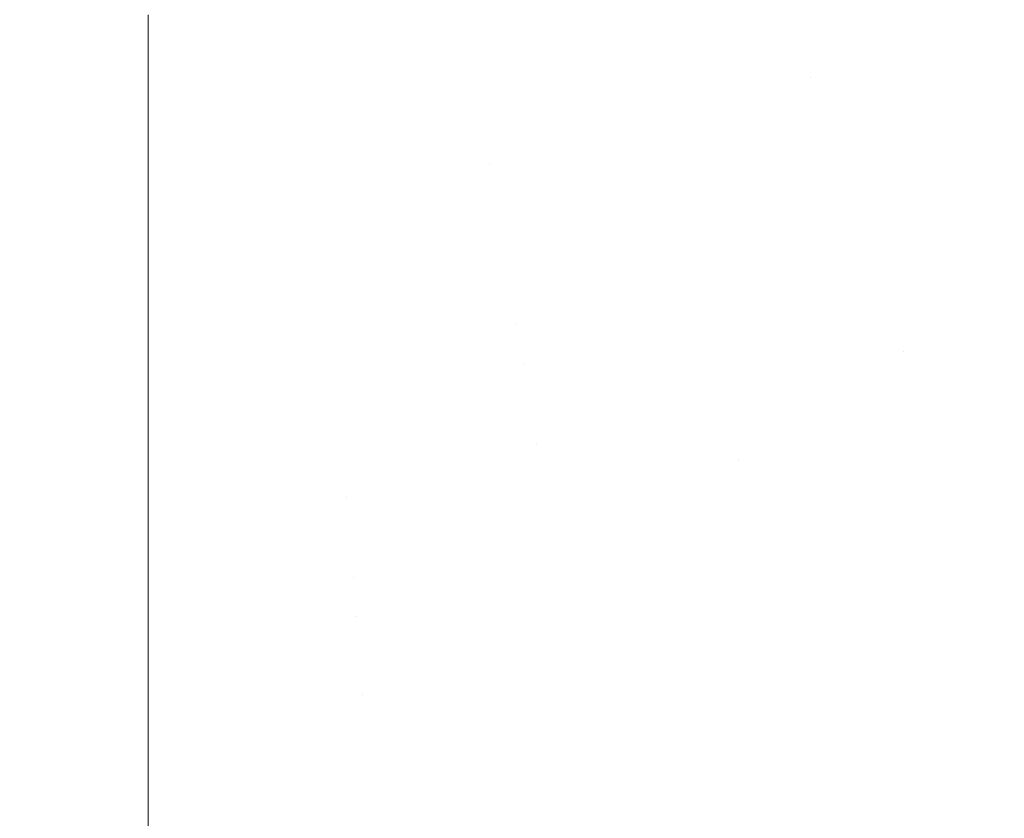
# Model space of a CAD drawing. Header units: centimetres. Extents: x -35.1 to 36.2, y 4.2 to 6.
# Tile 224 of 256: x 11.9935 to 12.0502, y 4.5452 to 4.5912. Entities that reach past the tile are written whole.
import ezdxf

# ---------------------------------------------------------------- set-up
doc = ezdxf.new("R2010")
doc.units = ezdxf.units.CM
doc.header["$LTSCALE"] = 2.54
doc.layers.add('Lucido design-1', color=7, linetype='Continuous')

# ---------------------------------------------------------------- blocks, each defined once
blk = doc.blocks.new('Gruppo-4-1')
at = {"color": 7, "linetype": 'Continuous', "lineweight": 9}
blk.add_3dface([(-34.952766, 5.900212, -2276.22217), (-34.952766, 4.300212, -2276.22217), (36.079692, 4.300212, -2276.22217), (36.079692, 5.900212, -2276.22217)], dxfattribs=at)
for points, invisible_edges in [([(12.070939, 4.602031, -2276.622807), (12.072386, 4.600004, -2276.623095), (12.038289, 4.590137, -2276.623095), (12.037532, 4.592364, -2276.622807)], 15), ([(12.039049, 4.587899, -2276.623439), (12.038289, 4.590137, -2276.623095), (12.072386, 4.600004, -2276.623095), (12.073839, 4.597966, -2276.623439)], 15), ([(12.039049, 4.587899, -2276.623439), (12.073839, 4.597966, -2276.623439), (12.058171, 4.590044, -2276.623839)], 11), ([(12.000892, 4.587159, -2276.623025), (12.000892, 4.591496, -2276.62255), (12.036779, 4.59458, -2276.622574)], 10), ([(12.036779, 4.59458, -2276.622574), (12.037532, 4.592364, -2276.622807), (12.000892, 4.587159, -2276.623025)], 11), ([(12.037532, 4.592364, -2276.622807), (12.038289, 4.590137, -2276.623095), (12.000892, 4.587159, -2276.623025)], 11), ([(12.000892, 4.587159, -2276.623025), (-10.873967, 4.587159, -2276.623025), (-10.873967, 4.591496, -2276.62255), (12.000892, 4.591496, -2276.62255)], 5), ([(12.000892, 4.584337, -2276.62346), (12.000892, 4.587159, -2276.623025), (12.038289, 4.590137, -2276.623095), (12.039049, 4.587899, -2276.623439)], 14), ([(12.058171, 4.590044, -2276.623839), (12.039812, 4.585653, -2276.623839), (12.039049, 4.587899, -2276.623439)], 11), ([(12.040578, 4.583399, -2276.624298), (12.039812, 4.585653, -2276.623839), (12.058171, 4.590044, -2276.623839), (12.059297, 4.587877, -2276.624298)], 15), ([(12.000892, 4.584337, -2276.62346), (12.039049, 4.587899, -2276.623439), (12.020579, 4.582936, -2276.623839)], 11), ([(12.039049, 4.587899, -2276.623439), (12.039812, 4.585653, -2276.623839), (12.020579, 4.582936, -2276.623839)], 11), ([(12.059297, 4.587877, -2276.624298), (12.060426, 4.585706, -2276.624816), (12.041345, 4.581142, -2276.624816), (12.040578, 4.583399, -2276.624298)], 15), ([(-10.873967, 4.584337, -2276.62346), (-10.873967, 4.587159, -2276.623025), (12.000892, 4.587159, -2276.623025), (12.000892, 4.584337, -2276.62346)], 10), ([(12.042113, 4.578881, -2276.625393), (12.041345, 4.581142, -2276.624816), (12.060426, 4.585706, -2276.624816), (12.061556, 4.583532, -2276.625393)], 15), ([(12.020967, 4.580629, -2276.624298), (12.020579, 4.582936, -2276.623839), (12.039812, 4.585653, -2276.623839), (12.040578, 4.583399, -2276.624298)], 15), ([(12.000892, 4.584337, -2276.62346), (12.000892, 4.582847, -2276.623689), (-10.873967, 4.582847, -2276.623689), (-10.873967, 4.584337, -2276.62346)], 10), ([(12.020579, 4.582936, -2276.623839), (12.000892, 4.582847, -2276.623689), (12.000892, 4.584337, -2276.62346)], 9), ([(12.061556, 4.583532, -2276.625393), (12.062687, 4.581358, -2276.62603), (12.042881, 4.57662, -2276.62603), (12.042113, 4.578881, -2276.625393)], 15), ([(-10.873967, 4.582019, -2276.623854), (-10.873967, 4.582847, -2276.623689), (12.000892, 4.582847, -2276.623689), (12.000892, 4.582019, -2276.623854)], 10), ([(12.020579, 4.582936, -2276.623839), (12.000892, 4.582019, -2276.623854), (12.000892, 4.582847, -2276.623689)], 9), ([(12.000892, 4.578568, -2276.62454), (12.000892, 4.582019, -2276.623854), (12.020579, 4.582936, -2276.623839), (12.020967, 4.580629, -2276.624298)], 14), ([(12.040578, 4.583399, -2276.624298), (12.041345, 4.581142, -2276.624816), (12.021355, 4.578318, -2276.624816), (12.020967, 4.580629, -2276.624298)], 15), ([(12.000892, 4.582019, -2276.623854), (12.000892, 4.578568, -2276.62454), (-10.873967, 4.578568, -2276.62454), (-10.873967, 4.582019, -2276.623854)], 10), ([(12.021743, 4.576003, -2276.625393), (12.021355, 4.578318, -2276.624816), (12.041345, 4.581142, -2276.624816), (12.042113, 4.578881, -2276.625393)], 15), ([(12.043649, 4.57436, -2276.626728), (12.042881, 4.57662, -2276.62603), (12.062687, 4.581358, -2276.62603), (12.063817, 4.579185, -2276.626728)], 15), ([(12.020967, 4.580629, -2276.624298), (12.021355, 4.578318, -2276.624816), (12.000892, 4.578568, -2276.62454)], 11), ([(12.042113, 4.578881, -2276.625393), (12.042881, 4.57662, -2276.62603), (12.022132, 4.573689, -2276.62603), (12.021743, 4.576003, -2276.625393)], 15), ([(12.063817, 4.579185, -2276.626728), (12.064945, 4.577015, -2276.627487), (12.044415, 4.572104, -2276.627487), (12.043649, 4.57436, -2276.626728)], 15), ([(12.000892, 4.57433, -2276.625577), (-10.873967, 4.57433, -2276.625577), (-10.873967, 4.578568, -2276.62454), (12.000892, 4.578568, -2276.62454)], 5), ([(12.000892, 4.57433, -2276.625577), (12.000892, 4.578568, -2276.62454), (12.021355, 4.578318, -2276.624816), (12.021743, 4.576003, -2276.625393)], 14), ([(12.02252, 4.571375, -2276.626728), (12.022132, 4.573689, -2276.62603), (12.042881, 4.57662, -2276.62603), (12.043649, 4.57436, -2276.626728)], 15), ([(12.044415, 4.572104, -2276.627487), (12.064945, 4.577015, -2276.627487), (12.055776, 4.572126, -2276.628308)], 11), ([(12.021743, 4.576003, -2276.625393), (12.022132, 4.573689, -2276.62603), (12.000892, 4.57433, -2276.625577)], 11), ([(12.000892, 4.570141, -2276.626798), (-10.873967, 4.570141, -2276.626798), (-10.873967, 4.57433, -2276.625577), (12.000892, 4.57433, -2276.625577)], 5), ([(12.000892, 4.570141, -2276.626798), (12.000892, 4.57433, -2276.625577), (12.022132, 4.573689, -2276.62603)], 10), ([(12.043649, 4.57436, -2276.626728), (12.044415, 4.572104, -2276.627487), (12.022908, 4.569066, -2276.627487), (12.02252, 4.571375, -2276.626728)], 15), ([(12.022132, 4.573689, -2276.62603), (12.02252, 4.571375, -2276.626728), (12.000892, 4.570141, -2276.626798)], 11), ([(12.023294, 4.566762, -2276.628308), (12.022908, 4.569066, -2276.627487), (12.044415, 4.572104, -2276.627487), (12.04518, 4.569854, -2276.628308)], 15), ([(12.055776, 4.572126, -2276.628308), (12.04518, 4.569854, -2276.628308), (12.044415, 4.572104, -2276.627487)], 11), ([(12.05672, 4.569923, -2276.629191), (12.045941, 4.567612, -2276.629191), (12.04518, 4.569854, -2276.628308), (12.055776, 4.572126, -2276.628308)], 15), ([(12.000892, 4.56601, -2276.628201), (12.000892, 4.570141, -2276.626798), (12.02252, 4.571375, -2276.626728)], 10), ([(12.02252, 4.571375, -2276.626728), (12.022908, 4.569066, -2276.627487), (12.000892, 4.56601, -2276.628201)], 11), ([(12.000892, 4.56601, -2276.628201), (-10.873967, 4.56601, -2276.628201), (-10.873967, 4.570141, -2276.626798), (12.000892, 4.570141, -2276.626798)], 5), ([(12.023294, 4.566762, -2276.628308), (12.04518, 4.569854, -2276.628308), (12.034908, 4.565786, -2276.629191)], 11), ([(12.04518, 4.569854, -2276.628308), (12.045941, 4.567612, -2276.629191), (12.034908, 4.565786, -2276.629191)], 11), ([(12.05766, 4.567731, -2276.630136), (12.046699, 4.565381, -2276.630136), (12.045941, 4.567612, -2276.629191), (12.05672, 4.569923, -2276.629191)], 15), ([(12.000892, 4.565718, -2276.628314), (12.000892, 4.56601, -2276.628201), (12.022908, 4.569066, -2276.627487), (12.023294, 4.566762, -2276.628308)], 14), ([(12.034908, 4.565786, -2276.629191), (12.045941, 4.567612, -2276.629191), (12.046699, 4.565381, -2276.630136), (12.03548, 4.563524, -2276.630136)], 15), ([(12.058594, 4.565551, -2276.631143), (12.047453, 4.563162, -2276.631143), (12.046699, 4.565381, -2276.630136), (12.05766, 4.567731, -2276.630136)], 15), ([(12.000892, 4.565718, -2276.628314), (12.023294, 4.566762, -2276.628308), (12.012319, 4.563669, -2276.629191)], 11), ([(12.023294, 4.566762, -2276.628308), (12.02368, 4.564467, -2276.629191), (12.012319, 4.563669, -2276.629191)], 11), ([(12.034908, 4.565786, -2276.629191), (12.02368, 4.564467, -2276.629191), (12.023294, 4.566762, -2276.628308)], 11), ([(-10.873967, 4.565718, -2276.628314), (-10.873967, 4.56601, -2276.628201), (12.000892, 4.56601, -2276.628201), (12.000892, 4.565718, -2276.628314)], 10), ([(12.000892, 4.565718, -2276.628314), (12.000892, 4.56341, -2276.629212), (-10.873967, 4.56341, -2276.629212), (-10.873967, 4.565718, -2276.628314)], 10), ([(12.012319, 4.563669, -2276.629191), (12.000892, 4.56341, -2276.629212), (12.000892, 4.565718, -2276.628314)], 9), ([(12.03548, 4.563524, -2276.630136), (12.024063, 4.562183, -2276.630136), (12.02368, 4.564467, -2276.629191), (12.034908, 4.565786, -2276.629191)], 15), ([(12.03548, 4.563524, -2276.630136), (12.046699, 4.565381, -2276.630136), (12.047453, 4.563162, -2276.631143), (12.03605, 4.561275, -2276.631143)], 15), ([(12.059522, 4.563386, -2276.632211), (12.048202, 4.560959, -2276.632211), (12.047453, 4.563162, -2276.631143), (12.058594, 4.565551, -2276.631143)], 15), ([(12.012319, 4.563669, -2276.629191), (12.02368, 4.564467, -2276.629191), (12.024063, 4.562183, -2276.630136), (12.012512, 4.561372, -2276.630136)], 15), ([(12.012319, 4.563669, -2276.629191), (12.012512, 4.561372, -2276.630136), (12.000892, 4.561944, -2276.629782)], 11), ([(12.000892, 4.561944, -2276.629782), (12.000892, 4.56341, -2276.629212), (12.012319, 4.563669, -2276.629191)], 10), ([(12.000892, 4.56341, -2276.629212), (12.000892, 4.561944, -2276.629782), (-10.873967, 4.561944, -2276.629782), (-10.873967, 4.56341, -2276.629212)], 10), ([(12.03605, 4.561275, -2276.631143), (12.024444, 4.559912, -2276.631143), (12.024063, 4.562183, -2276.630136), (12.03548, 4.563524, -2276.630136)], 15), ([(12.03605, 4.561275, -2276.631143), (12.047453, 4.563162, -2276.631143), (12.048202, 4.560959, -2276.632211), (12.036615, 4.559041, -2276.632211)], 15), ([(12.060442, 4.561238, -2276.633342), (12.048944, 4.558773, -2276.633342), (12.048202, 4.560959, -2276.632211), (12.059522, 4.563386, -2276.632211)], 15), ([(12.000892, 4.55795, -2276.631539), (-10.873967, 4.55795, -2276.631539), (-10.873967, 4.561944, -2276.629782), (12.000892, 4.561944, -2276.629782)], 5), ([(12.012703, 4.559087, -2276.631143), (12.000892, 4.55795, -2276.631539), (12.000892, 4.561944, -2276.629782), (12.012512, 4.561372, -2276.630136)], 13), ([(12.012512, 4.561372, -2276.630136), (12.024063, 4.562183, -2276.630136), (12.024444, 4.559912, -2276.631143), (12.012703, 4.559087, -2276.631143)], 15), ([(12.036615, 4.559041, -2276.632211), (12.024823, 4.557656, -2276.632211), (12.024444, 4.559912, -2276.631143), (12.03605, 4.561275, -2276.631143)], 15), ([(12.036615, 4.559041, -2276.632211), (12.048202, 4.560959, -2276.632211), (12.048944, 4.558773, -2276.633342), (12.037176, 4.556825, -2276.633342)], 15), ([(12.04968, 4.556607, -2276.634533), (12.048944, 4.558773, -2276.633342), (12.060442, 4.561238, -2276.633342), (12.061354, 4.55911, -2276.634533)], 15), ([(12.012703, 4.559087, -2276.631143), (12.024444, 4.559912, -2276.631143), (12.024823, 4.557656, -2276.632211), (12.012893, 4.556818, -2276.632211)], 15), ([(12.012893, 4.556818, -2276.632211), (12.000892, 4.55795, -2276.631539), (12.012703, 4.559087, -2276.631143)], 11), ([(12.037176, 4.556825, -2276.633342), (12.025199, 4.555418, -2276.633342), (12.024823, 4.557656, -2276.632211), (12.036615, 4.559041, -2276.632211)], 15), ([(12.061354, 4.55911, -2276.634533), (12.062257, 4.557004, -2276.635786), (12.050408, 4.554463, -2276.635786), (12.04968, 4.556607, -2276.634533)], 15), ([(12.037731, 4.55463, -2276.634533), (12.037176, 4.556825, -2276.633342), (12.048944, 4.558773, -2276.633342), (12.04968, 4.556607, -2276.634533)], 15), ([(12.000892, 4.554037, -2276.633469), (-10.873967, 4.554037, -2276.633469), (-10.873967, 4.55795, -2276.631539), (12.000892, 4.55795, -2276.631539)], 5), ([(12.000892, 4.554037, -2276.633469), (12.000892, 4.55795, -2276.631539), (12.012893, 4.556818, -2276.632211)], 10), ([(12.012893, 4.556818, -2276.632211), (12.024823, 4.557656, -2276.632211), (12.025199, 4.555418, -2276.633342), (12.013081, 4.554567, -2276.633342)], 15), ([(12.012893, 4.556818, -2276.632211), (12.013081, 4.554567, -2276.633342), (12.000892, 4.554037, -2276.633469)], 11), ([(12.025571, 4.553201, -2276.634533), (12.025199, 4.555418, -2276.633342), (12.037176, 4.556825, -2276.633342), (12.037731, 4.55463, -2276.634533)], 15), ([(12.04968, 4.556607, -2276.634533), (12.050408, 4.554463, -2276.635786), (12.038281, 4.552456, -2276.635786), (12.037731, 4.55463, -2276.634533)], 15), ([(12.013268, 4.552337, -2276.634533), (12.013081, 4.554567, -2276.633342), (12.025199, 4.555418, -2276.633342), (12.025571, 4.553201, -2276.634533)], 15), ([(12.000892, 4.554037, -2276.633469), (12.013081, 4.554567, -2276.633342), (12.013268, 4.552337, -2276.634533)], 11), ([(12.037731, 4.55463, -2276.634533), (12.038281, 4.552456, -2276.635786), (12.025939, 4.551006, -2276.635786), (12.025571, 4.553201, -2276.634533)], 15), ([(12.000892, 4.550212, -2276.635567), (-10.873967, 4.550212, -2276.635567), (-10.873967, 4.554037, -2276.633469), (12.000892, 4.554037, -2276.633469)], 5), ([(12.013268, 4.552337, -2276.634533), (12.000892, 4.550212, -2276.635567), (12.000892, 4.554037, -2276.633469)], 9), ([(12.038825, 4.550308, -2276.637098), (12.038281, 4.552456, -2276.635786), (12.050408, 4.554463, -2276.635786), (12.051128, 4.552344, -2276.637098)], 15), ([(12.025571, 4.553201, -2276.634533), (12.025939, 4.551006, -2276.635786), (12.013452, 4.550129, -2276.635786), (12.013268, 4.552337, -2276.634533)], 15), ([(12.013268, 4.552337, -2276.634533), (12.013452, 4.550129, -2276.635786), (12.000892, 4.550212, -2276.635567)], 11), ([(12.026304, 4.548837, -2276.637098), (12.025939, 4.551006, -2276.635786), (12.038281, 4.552456, -2276.635786), (12.038825, 4.550308, -2276.637098)], 15), ([(12.051128, 4.552344, -2276.637098), (12.051839, 4.550252, -2276.63847), (12.039361, 4.548187, -2276.63847), (12.038825, 4.550308, -2276.637098)], 15), ([(12.013635, 4.547947, -2276.637098), (12.013452, 4.550129, -2276.635786), (12.025939, 4.551006, -2276.635786), (12.026304, 4.548837, -2276.637098)], 15), ([(12.000892, 4.546482, -2276.637831), (-10.873967, 4.546482, -2276.637831), (-10.873967, 4.550212, -2276.635567), (12.000892, 4.550212, -2276.635567)], 5), ([(12.000892, 4.546482, -2276.637831), (12.000892, 4.550212, -2276.635567), (12.013452, 4.550129, -2276.635786), (12.013635, 4.547947, -2276.637098)], 14), ([(12.038825, 4.550308, -2276.637098), (12.039361, 4.548187, -2276.63847), (12.026663, 4.546695, -2276.63847), (12.026304, 4.548837, -2276.637098)], 15), ([(12.039891, 4.546096, -2276.639901), (12.039361, 4.548187, -2276.63847), (12.051839, 4.550252, -2276.63847), (12.05254, 4.548189, -2276.639901)], 15), ([(12.026304, 4.548837, -2276.637098), (12.026663, 4.546695, -2276.63847), (12.013815, 4.545793, -2276.63847), (12.013635, 4.547947, -2276.637098)], 15), ([(12.013635, 4.547947, -2276.637098), (12.013815, 4.545793, -2276.63847), (12.000892, 4.546482, -2276.637831)], 11), ([(12.027018, 4.544583, -2276.639901), (12.026663, 4.546695, -2276.63847), (12.039361, 4.548187, -2276.63847), (12.039891, 4.546096, -2276.639901)], 15), ([(12.05254, 4.548189, -2276.639901), (12.05323, 4.546158, -2276.64139), (12.040412, 4.544037, -2276.64139), (12.039891, 4.546096, -2276.639901)], 15), ([(12.013993, 4.543669, -2276.639901), (12.013815, 4.545793, -2276.63847), (12.026663, 4.546695, -2276.63847), (12.027018, 4.544583, -2276.639901)], 15), ([(12.000892, 4.542854, -2276.640255), (-10.873967, 4.542854, -2276.640255), (-10.873967, 4.546482, -2276.637831), (12.000892, 4.546482, -2276.637831)], 5), ([(12.000892, 4.542854, -2276.640255), (12.000892, 4.546482, -2276.637831), (12.013815, 4.545793, -2276.63847), (12.013993, 4.543669, -2276.639901)], 14), ([(12.039891, 4.546096, -2276.639901), (12.040412, 4.544037, -2276.64139), (12.027367, 4.542504, -2276.64139), (12.027018, 4.544583, -2276.639901)], 15), ([(12.040924, 4.542012, -2276.642934), (12.040412, 4.544037, -2276.64139), (12.05323, 4.546158, -2276.64139), (12.053909, 4.54416, -2276.642934)], 15)]:
    blk.add_3dface(points, dxfattribs=dict(at, invisible_edges=invisible_edges))

msp = doc.modelspace()

# ---------------------------------------------------------------- block references
at = {"layer": 'Lucido design-1', "color": 7}
msp.add_blockref('Gruppo-4-1', (0, 0), dxfattribs=at)

doc.saveas('drawing.dxf')
